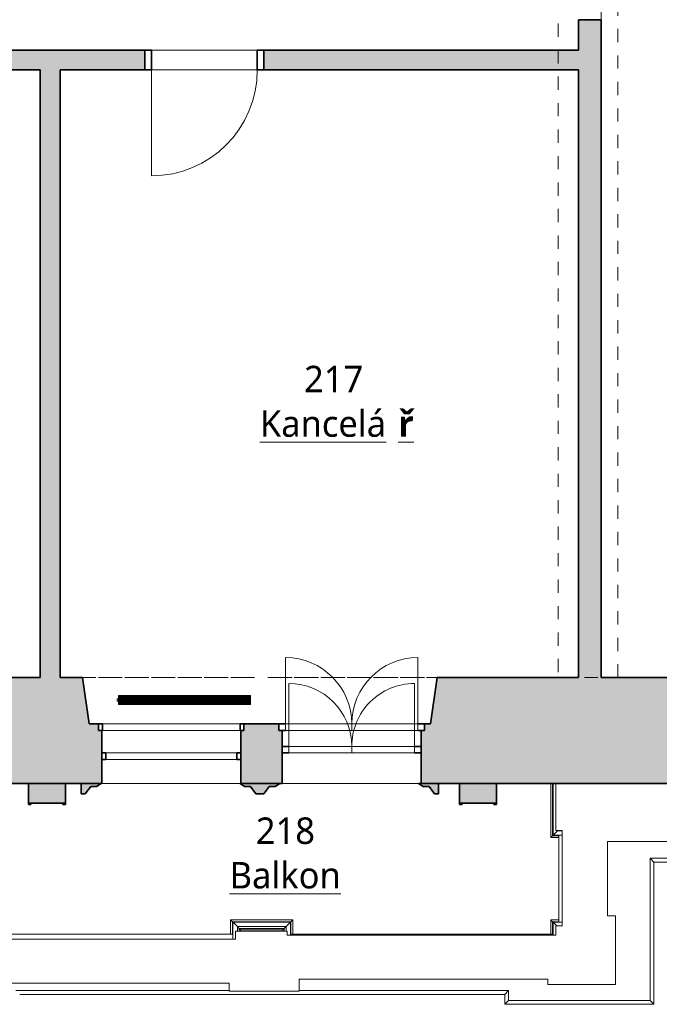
# Model space of a CAD drawing. Header units: metres. Extents: x -0.2 to 46.9, y -1.3 to 28.
# Tile 8 of 29: x 17.9 to 22.7, y -1.3 to 6.1. Entities that reach past the tile are written whole.
import ezdxf

# ---------------------------------------------------------------- set-up
doc = ezdxf.new("R2010")
doc.units = ezdxf.units.M
doc.linetypes.add('AV - Cerch_ 1 tecka 4mm', pattern=[0.006, 0.004, -0.001, 0, -0.001])
doc.layers.add('AV-MISTNOSTI', color=5, linetype='Continuous', lineweight=5, true_color=0x0000ff)
for name, color, linetype, lineweight in [('AV-SRAFY', 7, 'Continuous', 35), ('AV-STAVBA', 7, 'Continuous', 18), ('AV-VYBAVENI', 7, 'Continuous', 18)]:
    doc.layers.add(name, color=color, linetype=linetype, lineweight=lineweight)
doc.styles.add('Trebuchet MS_B', font='trebuc.ttf', dxfattribs={"height": 0.2})

# ---------------------------------------------------------------- blocks, each defined once
blk = doc.blocks.new('DO_1-L_Ocel_ - 800x1970_150-925843-2NP')
at = {"layer": 'AV-STAVBA', "color": 254, "true_color": 0xcccccc}
for p, q in [((0.4, 0.875), (0.4, 0.075)), ((-0.4, 0.075), (0.4, 0.075)), ((-0.4, -0.075), (0.4, -0.075))]:
    blk.add_line(p, q, dxfattribs=at)
at = {"layer": 'AV-STAVBA', "color": 254, "linetype": 'AV - Cerch_ 1 tecka 4mm', "true_color": 0xcccccc}
for p, q in [((-0.45, 0.075), (0.45, 0.075)), ((-0.4, 0.075), (0.4, 0.075)), ((-0.45, -0.075), (0.45, -0.075)), ((-0.4, -0.075), (0.4, -0.075))]:
    blk.add_line(p, q, dxfattribs=at)
at = {"layer": 'AV-STAVBA', "color": 254, "lineweight": 35, "true_color": 0xcccccc}
for p, q in [((-0.4, 0.075), (-0.45, 0.075)), ((-0.45, 0.075), (-0.45, -0.075)), ((-0.4, -0.075), (-0.4, 0.075)), ((0.45, 0.075), (0.4, 0.075)), ((0.4, 0.075), (0.4, -0.075)), ((0.45, -0.075), (0.45, 0.075)), ((-0.45, -0.075), (-0.4, -0.075)), ((0.4, -0.075), (0.45, -0.075))]:
    blk.add_line(p, q, dxfattribs=at)
at = {"layer": 'AV-STAVBA', "color": 254, "true_color": 0xcccccc}
blk.add_arc((0.4, 0.075), 0.8, 90, 180, dxfattribs=at)
blk = doc.blocks.new('DO_2_Dřev_Balkon_členěné_2-2_prosklené_s 2k nadsvětlíkem - DO_2_Dřev_Balkon_členěné_2-2_prosklené_s 2k nadsvětlíkem-1331928-2NP')
at = {"layer": 'AV-STAVBA', "color": 254, "linetype": 'AV - Cerch_ 1 tecka 4mm', "true_color": 0xcccccc}
for p, q in [((-0.55, 0.4), (0.55, 0.4)), ((0.525, 0.4), (-0.525, 0.4)), ((-0.5, 0.4), (0.5, 0.4)), ((-0.475, 0.17), (0.475, 0.17)), ((-0.475, 0.12), (0.475, 0.12)), ((0.5, 0), (-0.5, 0)), ((0.5, -0.05), (-0.5, -0.05)), ((0.55, -0.4), (-0.55, -0.4)), ((-0.55, -0.4), (0.55, -0.4)), ((-0.525, -0.4), (0.525, -0.4))]:
    blk.add_line(p, q, dxfattribs=at)
at = {"layer": 'AV-STAVBA', "color": 254, "lineweight": 35, "true_color": 0xcccccc}
for p, q in [((-0.525, 0.17), (-0.475, 0.17)), ((-0.525, 0.12), (-0.525, 0.17)), ((0.475, 0.17), (0.525, 0.17)), ((0.525, 0.17), (0.525, 0.12)), ((-0.475, 0.12), (-0.525, 0.12)), ((0.525, 0.12), (0.475, 0.12)), ((-0.5, 0), (-0.55, 0)), ((-0.55, 0), (-0.55, -0.05)), ((-0.55, -0.05), (-0.5, -0.05)), ((0.55, 0), (0.5, 0)), ((0.5, -0.05), (0.55, -0.05)), ((0.55, -0.05), (0.55, 0))]:
    blk.add_line(p, q, dxfattribs=at)
at = {"layer": 'AV-STAVBA', "color": 254, "true_color": 0xcccccc}
for p, q in [((-0.475, 0.17), (0, 0.17)), ((-0.475, 0.12), (-0.475, 0.17)), ((0, 0.17), (0, 0.12)), ((0, 0.17), (0.475, 0.17)), ((0, 0.12), (0, 0.17)), ((0, 0.17), (0, 0.12)), ((0.475, 0.17), (0.475, 0.12)), ((-0.525, 0.12), (-0.125, 0.12)), ((0, 0.12), (-0.475, 0.12)), ((-0.475, -0.355), (-0.475, 0.12)), ((0.475, 0.12), (0, 0.12)), ((0.475, -0.355), (0.475, 0.12)), ((-0.5, 0), (0, 0)), ((-0.5, -0.05), (-0.5, 0)), ((0, -0.05), (-0.5, -0.05)), ((-0.5, -0.55), (-0.5, -0.05)), ((0, 0), (0.5, 0)), ((0, -0.05), (0, 0)), ((0, 0), (0, -0.05)), ((0, 0), (0, -0.05)), ((0.5, -0.05), (0, -0.05)), ((0.55, -0.05), (0.15, -0.05)), ((0.5, 0), (0.5, -0.05)), ((0.5, -0.55), (0.5, -0.05))]:
    blk.add_line(p, q, dxfattribs=at)
for centre, radius, start, end in [((-0.475, 0.12), 0.475, 270, 0), ((0.475, 0.12), 0.475, 180, 270), ((-0.5, -0.05), 0.5, 270, 360), ((0.5, -0.05), 0.5, 180, 270)]:
    blk.add_arc(centre, radius, start, end, dxfattribs=at)
blk = doc.blocks.new('WI_2-2_dvojité_bez středního sloupku - 1000x-1332015-2NP')
at = {"layer": 'AV-STAVBA', "color": 254, "linetype": 'AV - Cerch_ 1 tecka 4mm', "lineweight": 13, "true_color": 0xcccccc}
for p, q in [((0.55, 0.4), (-0.55, 0.4)), ((0.525, 0.4), (-0.525, 0.4)), ((-0.525, 0.4), (0.525, 0.4)), ((0.55, -0.4), (-0.55, -0.4)), ((-0.55, -0.4), (0.55, -0.4)), ((0.525, -0.4), (-0.525, -0.4))]:
    blk.add_line(p, q, dxfattribs=at)
at = {"layer": 'AV-STAVBA', "color": 254, "lineweight": 35, "true_color": 0xcccccc}
for p, q in [((-0.495, 0.22), (-0.525, 0.22)), ((-0.525, 0.22), (-0.525, 0.17)), ((-0.525, 0.17), (-0.495, 0.17)), ((-0.495, 0.17), (-0.495, 0.22)), ((0.525, 0.22), (0.495, 0.22)), ((0.495, 0.22), (0.495, 0.17)), ((0.495, 0.17), (0.525, 0.17)), ((0.525, 0.17), (0.525, 0.22)), ((-0.55, -0.05), (-0.55, 0)), ((-0.55, 0), (-0.52, 0)), ((-0.52, -0.05), (-0.55, -0.05)), ((-0.52, 0), (-0.52, -0.05)), ((0.52, -0.05), (0.52, 0)), ((0.52, 0), (0.55, 0)), ((0.55, -0.05), (0.52, -0.05)), ((0.55, 0), (0.55, -0.05))]:
    blk.add_line(p, q, dxfattribs=at)
at = {"layer": 'AV-STAVBA', "color": 254, "true_color": 0xcccccc}
for p, q in [((-0.525, 0.17), (-0.525, 0.22)), ((-0.525, 0.22), (0.525, 0.22)), ((-0.525, 0.17), (0.525, 0.17)), ((-0.495, 0.22), (0.011, 0.22)), ((-0.495, 0.17), (-0.495, 0.22)), ((0.011, 0.17), (-0.495, 0.17)), ((0.011, 0.22), (0.495, 0.22)), ((0.495, 0.17), (0.011, 0.17)), ((0.495, 0.17), (0.495, 0.22)), ((0.525, 0.17), (0.525, 0.22)), ((-0.55, 0), (-0.55, -0.05)), ((-0.55, 0), (0.55, 0)), ((-0.55, -0.05), (0.55, -0.05)), ((-0.52, 0), (-0.52, -0.05)), ((-0.52, -0.05), (0.011, -0.05)), ((0.011, -0.05), (0.52, -0.05)), ((0.52, 0), (0.52, -0.05)), ((0.55, 0), (0.55, -0.05))]:
    blk.add_line(p, q, dxfattribs=at)
blk = doc.blocks.new('GM_Nika_zkosené ostění - v3750-1332770-2NP')
at = {"layer": 'AV-STAVBA', "color": 254, "linetype": 'AV - Cerch_ 1 tecka 4mm', "lineweight": 13, "true_color": 0xcccccc}
blk.add_line((-1.215, 0.4), (1.465, 0.4), dxfattribs=at)
blk = doc.blocks.new('SFR_Trám_obdelník - 450_490-1397426-2NP')
at = {"layer": 'AV-STAVBA', "color": 254, "linetype": 'AV - Cerch_ 1 tecka 4mm', "lineweight": 13, "true_color": 0xcccccc}
for p, q in [((3.27, 0.225), (-3.27, 0.225)), ((-3.27, 0.225), (-3.27, -0.225)), ((3.27, -0.225), (3.27, 0.225)), ((-3.27, -0.225), (3.27, -0.225))]:
    blk.add_line(p, q, dxfattribs=at)
blk = doc.blocks.new('Římsa nad 1NP - Římsa nad 1NP-1582674-2NP')
at = {"layer": 'AV-STAVBA', "color": 254, "true_color": 0xcccccc}
for p, q in [((21.9038, -0.0515), (21.9038, 0.3582)), ((21.9182, -0.037), (21.9182, 0.3582)), ((21.9212, 0.3582), (21.9212, -0.034)), ((21.9551, -0.0002), (21.9551, 0.0016)), ((21.9551, -0.0002), (21.9569, 0.0016)), ((21.9038, -0.0515), (21.9182, -0.037)), ((21.9648, -0.0515), (21.9038, -0.0515)), ((21.9182, -0.037), (21.9215, -0.0337)), ((21.9648, -0.037), (21.9182, -0.037)), ((21.9212, -0.034), (21.9914, -0.034)), ((21.9297, -0.0255), (21.9551, -0.0002)), ((21.9914, -0.0002), (21.9551, -0.0002)), ((22.684, -0.2359), (22.6548, -0.2068)), ((22.6548, -0.2068), (33.5741, -0.2068)), ((22.6548, -0.2068), (22.6548, -1.2817)), ((22.684, -0.2359), (22.684, -1.3109)), ((33.5449, -0.2359), (22.684, -0.2359)), ((19.4838, -0.6728), (19.9538, -0.6728)), ((19.4838, -0.6728), (19.4982, -0.6873)), ((19.4838, -0.7818), (19.4838, -0.6728)), ((19.4982, -0.6873), (19.9393, -0.6873)), ((19.4982, -0.6873), (19.5015, -0.6906)), ((19.4982, -0.7818), (19.4982, -0.6873)), ((19.9364, -0.6903), (19.5012, -0.6903)), ((19.5012, -0.6903), (19.5012, -0.8184)), ((19.5097, -0.6988), (19.5351, -0.7242)), ((19.5351, -0.7584), (19.5351, -0.7242)), ((19.5492, -0.7383), (19.5351, -0.7242)), ((19.5351, -0.7242), (19.9025, -0.7242)), ((19.5492, -0.7383), (19.5492, -0.7584)), ((19.5588, -0.7479), (19.5492, -0.7383)), ((19.8884, -0.7383), (19.5492, -0.7383)), ((19.8884, -0.7383), (19.8788, -0.7479)), ((19.9025, -0.7242), (19.8884, -0.7383)), ((19.8884, -0.7584), (19.8884, -0.7383)), ((19.9025, -0.7242), (19.9279, -0.6988)), ((19.9025, -0.7242), (19.9025, -0.7584)), ((19.9361, -0.6906), (19.9393, -0.6873)), ((19.9364, -0.7884), (19.9364, -0.6903)), ((19.9393, -0.6873), (19.9538, -0.6728)), ((19.9393, -0.6873), (19.9393, -0.7818)), ((19.9538, -0.6728), (19.9538, -0.7818)), ((21.9038, -0.7818), (21.9038, -0.6728)), ((21.9038, -0.6728), (21.9182, -0.6873)), ((21.9038, -0.6728), (21.9648, -0.6728)), ((21.9182, -0.7818), (21.9182, -0.6873)), ((21.9182, -0.6873), (21.9215, -0.6906)), ((21.9182, -0.6873), (21.9648, -0.6873)), ((21.9914, -0.6903), (21.9212, -0.6903)), ((21.9212, -0.6903), (21.9212, -0.7884)), ((21.9297, -0.6988), (21.9493, -0.7184)), ((19.5588, -0.7584), (19.5588, -0.7479)), ((19.5588, -0.7479), (19.8788, -0.7479)), ((19.5588, -0.7479), (19.8788, -0.7479)), ((19.5588, -0.7584), (19.5588, -0.7479)), ((19.8788, -0.7479), (19.8788, -0.7584)), ((19.8788, -0.7584), (19.8788, -0.7479)), ((19.4722, -1.2068), (17.8598, -1.2068)), ((21.5557, -1.2359), (17.889, -1.2359)), ((21.5848, -1.2068), (20.0022, -1.2068)), ((21.5557, -1.2359), (21.5848, -1.2068)), ((21.5557, -1.3109), (21.5557, -1.2359)), ((21.5848, -1.2817), (21.5848, -1.2068)), ((21.5848, -1.2817), (21.5557, -1.3109)), ((22.684, -1.3109), (21.5557, -1.3109)), ((22.6548, -1.2817), (21.5848, -1.2817)), ((22.6548, -1.2817), (22.684, -1.3109))]:
    blk.add_line(p, q, dxfattribs=at)
for points, knots in [([(21.9213, -0.034), (21.9211, -0.0341), (21.9212, -0.034), (21.922, -0.0332), (21.9233, -0.0319), (21.9257, -0.0295), (21.9283, -0.027), (21.9297, -0.0255)], [0.3333333, 0.3333333, 0.3333333, 0.3333333, 0.5, 0.5833333, 0.6666667, 0.8333333, 1, 1, 1, 1]), ([(19.5013, -0.6903), (19.5011, -0.6902), (19.5012, -0.6903), (19.5021, -0.6911), (19.5033, -0.6924), (19.5057, -0.6948), (19.5083, -0.6974), (19.5097, -0.6988)], [0.3333333, 0.3333333, 0.3333333, 0.3333333, 0.5, 0.5833333, 0.6666667, 0.8333333, 1, 1, 1, 1]), ([(19.9279, -0.6988), (19.9293, -0.6973), (19.9319, -0.6948), (19.9342, -0.6924), (19.9355, -0.6911), (19.9363, -0.6903), (19.9365, -0.6902), (19.9363, -0.6903)], [-1, -1, -1, -1, -0.8333333, -0.6666667, -0.5833333, -0.5, -0.3333333, -0.3333333, -0.3333333, -0.3333333]), ([(21.9213, -0.6903), (21.9211, -0.6902), (21.9212, -0.6903), (21.9221, -0.6911), (21.9233, -0.6924), (21.9257, -0.6948), (21.9283, -0.6974), (21.9297, -0.6988)], [0.3333333, 0.3333333, 0.3333333, 0.3333333, 0.5, 0.5833333, 0.6666667, 0.8333333, 1, 1, 1, 1])]:
    blk.add_open_spline(points, degree=3, knots=knots, dxfattribs=at)
blk = doc.blocks.new('Šambrána krajní_2NP2 - Šambrána krajní_2NP-1634565-2NP')
at = {"layer": 'AV-STAVBA', "true_color": 0xcccccc}
for points in [[(17.9545, 0.2082), (18.2345, 0.2082), (18.2345, 0.3582), (17.9545, 0.3582)], [(21.4945, 0.2082), (21.4945, 0.3582), (21.2145, 0.3582), (21.2145, 0.2082)]]:
    blk.add_hatch(color=254, dxfattribs=at).paths.add_polyline_path(points)
h = blk.add_hatch(color=254, dxfattribs=at)
h.paths.add_polyline_path([(18.3548, 0.2782), (18.3848, 0.2782), (18.4259, 0.3348), (18.4709, 0.3348), (18.5048, 0.3582), (18.3548, 0.3582)])
h.paths.add_polyline_path([(19.6748, 0.2782), (19.7348, 0.2782), (19.7759, 0.3348), (19.8209, 0.3348), (19.8548, 0.3582), (19.5548, 0.3582), (19.5886, 0.3348), (19.6336, 0.3348)])
h.paths.add_polyline_path([(21.0248, 0.2782), (21.0548, 0.2782), (21.0548, 0.3582), (20.9048, 0.3582), (20.9386, 0.3348), (20.9836, 0.3348)])
h = blk.add_hatch(color=254, dxfattribs=at)
h.paths.add_polyline_path([(18.2345, 0.1982), (18.2345, 0.2082), (18.2145, 0.2082), (18.2145, 0.1982)])
h.paths.add_polyline_path([(17.9545, 0.1982), (17.9745, 0.1982), (17.9745, 0.2082), (17.9545, 0.2082)])
h = blk.add_hatch(color=254, dxfattribs=at)
h.paths.add_polyline_path([(21.2345, 0.1982), (21.2345, 0.2082), (21.2145, 0.2082), (21.2145, 0.1982)])
h.paths.add_polyline_path([(21.4745, 0.1982), (21.4945, 0.1982), (21.4945, 0.2082), (21.4745, 0.2082)])
at = {"layer": 'AV-STAVBA', "color": 254, "lineweight": 35, "true_color": 0xcccccc}
for p, q in [((18.2345, 0.3582), (17.9545, 0.3582)), ((17.9545, 0.3582), (17.9545, 0.2082)), ((18.2345, 0.2082), (18.2345, 0.3582)), ((18.5048, 0.3582), (18.3548, 0.3582)), ((18.3548, 0.3582), (18.3548, 0.2782)), ((18.3848, 0.2782), (18.4259, 0.3348)), ((18.4259, 0.3348), (18.4709, 0.3348)), ((18.4709, 0.3348), (18.5048, 0.3582)), ((19.8548, 0.3582), (19.5548, 0.3582)), ((19.5548, 0.3582), (19.5886, 0.3348)), ((19.5886, 0.3348), (19.6336, 0.3348)), ((19.6336, 0.3348), (19.6748, 0.2782)), ((19.7348, 0.2782), (19.7759, 0.3348)), ((19.7759, 0.3348), (19.8209, 0.3348)), ((19.8209, 0.3348), (19.8548, 0.3582)), ((21.0548, 0.3582), (20.9048, 0.3582)), ((20.9048, 0.3582), (20.9386, 0.3348)), ((20.9386, 0.3348), (20.9836, 0.3348)), ((20.9836, 0.3348), (21.0248, 0.2782)), ((21.0548, 0.2782), (21.0548, 0.3582)), ((21.4945, 0.3582), (21.2145, 0.3582)), ((21.2145, 0.3582), (21.2145, 0.2082)), ((21.4945, 0.2082), (21.4945, 0.3582)), ((18.3548, 0.2782), (18.3848, 0.2782)), ((19.6748, 0.2782), (19.7348, 0.2782)), ((21.0248, 0.2782), (21.0548, 0.2782)), ((17.9745, 0.2082), (17.9545, 0.2082)), ((17.9545, 0.2082), (17.9545, 0.1982)), ((17.9545, 0.2082), (18.2345, 0.2082)), ((17.9545, 0.1982), (17.9745, 0.1982)), ((17.9745, 0.1982), (17.9745, 0.2082)), ((18.2345, 0.2082), (18.2145, 0.2082)), ((18.2145, 0.2082), (18.2145, 0.1982)), ((18.2145, 0.1982), (18.2345, 0.1982)), ((18.2345, 0.1982), (18.2345, 0.2082)), ((21.2345, 0.2082), (21.2145, 0.2082)), ((21.2145, 0.2082), (21.2145, 0.1982)), ((21.2145, 0.2082), (21.4945, 0.2082)), ((21.2145, 0.1982), (21.2345, 0.1982)), ((21.2345, 0.1982), (21.2345, 0.2082)), ((21.4945, 0.2082), (21.4745, 0.2082)), ((21.4745, 0.2082), (21.4745, 0.1982)), ((21.4745, 0.1982), (21.4945, 0.1982)), ((21.4945, 0.1982), (21.4945, 0.2082))]:
    blk.add_line(p, q, dxfattribs=at)
blk = doc.blocks.new('D0089 - 1514 - OÚPSŘ_Benešova_rvt-1-2NP')
at = {"layer": 'AV-SRAFY', "lineweight": 18, "true_color": 0xcccccc}
h = blk.add_hatch(color=254, dxfattribs=at)
h.paths.add_polyline_path([(22.1148, 1.1582), (22.2848, 1.1582), (22.2848, 6.1282), (22.1148, 6.1282), (22.1148, 2.338)])
h.paths.add_polyline_path([(22.2848, 7.4482), (22.2848, 7.6982), (22.1148, 7.6982), (22.1148, 7.4482)])
h = blk.add_hatch(color=254, dxfattribs=at)
h.paths.add_polyline_path([(14.6748, 5.7482), (15.3598, 5.7482), (15.3598, 5.8982), (12.7198, 5.8982), (12.7198, 5.7482), (14.5248, 5.7482)])
h.paths.add_polyline_path([(22.1148, 5.7482), (22.1148, 5.8982), (19.735, 5.8982), (19.735, 5.7482)])
h.paths.add_polyline_path([(10.9348, 5.7482), (11.8198, 5.7482), (11.8198, 5.8982), (9.8098, 5.8982), (9.8098, 5.7482)])
h.paths.add_polyline_path([(18.1948, 5.7482), (18.835, 5.7482), (18.835, 5.8982), (16.2598, 5.8982), (16.2598, 5.7482), (18.0448, 5.7482)])
h.paths.add_polyline_path([(8.9098, 5.7482), (8.9098, 5.8982), (7.6148, 5.8982), (7.6148, 5.7482), (8.2748, 5.7482)])
h.paths.add_polyline_path([(6.7148, 5.7482), (6.7148, 5.8982), (5.4448, 5.8982), (5.4448, 5.7482)])
blk.add_hatch(color=254, dxfattribs=at).paths.add_polyline_path([(18.0448, 1.1582), (18.1948, 1.1582), (18.1948, 5.7482), (18.0448, 5.7482), (18.0448, 2.338)])
h = blk.add_hatch(color=254, dxfattribs=at)
h.paths.add_polyline_path([(5.4448, 0.3582), (6.2299, 0.3582), (6.2299, 0.7782), (6.1299, 0.7782), (6.1299, 0.8282), (6.0799, 1.1582), (5.4448, 1.1582), (5.4448, 0.5328)])
h.paths.add_polyline_path([(24.4098, 0.3582), (26.1098, 0.3582), (26.1098, 0.7782), (26.0098, 0.7782), (26.0098, 0.8282), (25.9598, 1.1582), (24.5598, 1.1582), (24.5098, 0.8282), (24.5098, 0.7782), (24.4098, 0.7782), (24.4098, 0.5328)])
h.paths.add_polyline_path([(18.4848, 0.3582), (18.5098, 0.3582), (18.5098, 0.7582), (18.4848, 0.7582), (18.4848, 0.8082), (18.4148, 0.8082), (18.3648, 1.1582), (16.3998, 1.1582), (16.3498, 0.8282), (16.3498, 0.7782), (16.2498, 0.7782), (16.2498, 0.3582), (17.9964, 0.3582)])
h.paths.add_polyline_path([(20.9491, 0.3582), (23.1598, 0.3582), (23.1598, 0.7782), (23.0598, 0.7782), (23.0598, 0.8282), (23.0098, 1.1582), (21.0448, 1.1582), (20.9948, 0.8082), (20.9491, 0.8082), (20.9491, 0.7582), (20.9241, 0.7582), (20.9241, 0.3582)])
h.paths.add_polyline_path([(7.4799, 0.3582), (9.1599, 0.3582), (9.1599, 0.7782), (9.0599, 0.7782), (9.0599, 0.8282), (9.0099, 1.1582), (7.6299, 1.1582), (7.5799, 0.8282), (7.5799, 0.7782), (7.4799, 0.7782), (7.4799, 0.5328)])
h.paths.add_polyline_path([(33.9791, 0.3582), (33.9791, 1.1582), (33.2298, 1.1582), (33.1798, 0.8282), (33.1798, 0.7782), (33.0798, 0.7782), (33.0798, 0.3582), (33.8526, 0.3582)])
h.paths.add_polyline_path([(31.8298, 0.3582), (31.8298, 0.7782), (31.7298, 0.7782), (31.7298, 0.8282), (31.6798, 1.1582), (30.4298, 1.1582), (30.3798, 0.8282), (30.3798, 0.7782), (30.2798, 0.7782), (30.2798, 0.3582), (31.5874, 0.3582)])
h.paths.add_polyline_path([(10.4099, 0.3582), (12.0998, 0.3582), (12.0998, 0.7782), (11.9998, 0.7782), (11.9998, 0.8282), (11.9498, 1.1582), (10.5599, 1.1582), (10.5099, 0.8282), (10.5099, 0.7782), (10.4099, 0.7782), (10.4099, 0.5328)])
h.paths.add_polyline_path([(19.8741, 0.3582), (19.8741, 0.7582), (19.8491, 0.7582), (19.8491, 0.8082), (19.5848, 0.8082), (19.5848, 0.7582), (19.5598, 0.7582), (19.5598, 0.3582)])
h.paths.add_polyline_path([(27.3598, 0.3582), (29.0298, 0.3582), (29.0298, 0.7782), (28.9298, 0.7782), (28.9298, 0.8282), (28.8798, 1.1582), (27.5098, 1.1582), (27.4598, 0.8282), (27.4598, 0.7782), (27.3598, 0.7782), (27.3598, 0.5328)])
h.paths.add_polyline_path([(13.3498, 0.3582), (14.9998, 0.3582), (14.9998, 0.7782), (14.8998, 0.7782), (14.8998, 0.8282), (14.8498, 1.1582), (13.4998, 1.1582), (13.4498, 0.8282), (13.4498, 0.7782), (13.3498, 0.7782), (13.3498, 0.5328)])
at = {"layer": 'AV-STAVBA', "color": 254, "true_color": 0xcccccc}
for p, q in [((22.2848, 7.4482), (22.2848, 6.1282)), ((18.885, 5.8982), (19.685, 5.8982)), ((19.685, 5.7482), (18.885, 5.7482)), ((19.5548, 0.7582), (18.5148, 0.7582)), ((19.5548, 0.3582), (18.5098, 0.3582)), ((20.9048, 0.3582), (19.8741, 0.3582)), ((21.9414, 0.3582), (21.9414, 0.0016)), ((21.9414, 0.0016), (21.9914, 0.0016)), ((21.9914, 0.0016), (21.9914, -0.7184)), ((21.9648, -0.0337), (21.9648, -0.6907)), ((22.3322, -0.642), (22.3322, -0.082)), ((22.3322, -0.082), (34.6991, -0.082)), ((22.3922, -0.642), (22.3322, -0.642)), ((22.3922, -1.162), (22.3922, -0.642)), ((21.9914, -0.7184), (21.9414, -0.7184)), ((21.9414, -0.7184), (21.9414, -0.7884)), ((19.5015, -0.7818), (17.5361, -0.7818)), ((19.9114, -0.7584), (19.5214, -0.7584)), ((19.5214, -0.7584), (19.5214, -0.8184)), ((19.9114, -0.7884), (19.9114, -0.7584)), ((21.9414, -0.7884), (19.9114, -0.7884)), ((21.9215, -0.7818), (19.9361, -0.7818)), ((19.5214, -0.8184), (17.5114, -0.8184)), ((17.5722, -1.152), (19.4722, -1.152)), ((19.4722, -1.152), (19.4722, -1.212)), ((20.0022, -1.212), (20.0022, -1.122)), ((20.0022, -1.122), (21.8822, -1.122)), ((21.8822, -1.122), (21.8822, -1.162)), ((21.8822, -1.162), (22.3922, -1.162)), ((19.4722, -1.212), (20.0022, -1.212))]:
    blk.add_line(p, q, dxfattribs=at)
at = {"layer": 'AV-STAVBA', "color": 254, "lineweight": 35, "true_color": 0xcccccc}
for p, q in [((22.1148, 6.1282), (22.1148, 5.8982)), ((22.2848, 6.1282), (22.1148, 6.1282)), ((22.2848, 1.1582), (22.2848, 6.1282)), ((18.835, 5.8982), (16.2598, 5.8982)), ((18.835, 5.7482), (18.835, 5.8982)), ((22.1148, 5.8982), (19.735, 5.8982)), ((19.735, 5.8982), (19.735, 5.7482)), ((16.2598, 5.7482), (18.0448, 5.7482)), ((18.0448, 5.7482), (18.0448, 1.1582)), ((18.1948, 5.7482), (18.835, 5.7482)), ((18.1948, 1.1582), (18.1948, 5.7482)), ((19.735, 5.7482), (22.1148, 5.7482)), ((22.1148, 5.7482), (22.1148, 1.1582)), ((18.0448, 1.1582), (16.3998, 1.1582)), ((18.3648, 1.1582), (18.1948, 1.1582)), ((18.4148, 0.8082), (18.3648, 1.1582)), ((21.0448, 1.1582), (20.9948, 0.8082)), ((22.1148, 1.1582), (21.0448, 1.1582)), ((23.0098, 1.1582), (22.2848, 1.1582)), ((18.4848, 0.8082), (18.4148, 0.8082)), ((18.5098, 0.5882), (18.5098, 0.7582)), ((19.5598, 0.7582), (19.5598, 0.5882)), ((19.8491, 0.8082), (19.5848, 0.8082)), ((19.8741, 0.6382), (19.8741, 0.7582)), ((20.9241, 0.7582), (20.9241, 0.6382)), ((20.9948, 0.8082), (20.9491, 0.8082)), ((18.5098, 0.3582), (18.5098, 0.5382)), ((19.5598, 0.5382), (19.5598, 0.3582)), ((19.8741, 0.3582), (19.8741, 0.5882)), ((20.9241, 0.5882), (20.9241, 0.3582)), ((16.2498, 0.3582), (18.5098, 0.3582)), ((19.5598, 0.3582), (19.8741, 0.3582)), ((20.9241, 0.3582), (23.1598, 0.3582))]:
    blk.add_line(p, q, dxfattribs=at)
at = {"layer": 'AV-STAVBA', "color": 254, "lineweight": 18, "true_color": 0xcccccc}
for name, p, rotation in [('SFR_Trám_obdelník - 450_490-1397426-2NP', (22.1848, 4.4282), 89.99999999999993), ('DO_1-L_Ocel_ - 800x1970_150-925843-2NP', (19.285, 5.8232), 180), ('DO_2_Dřev_Balkon_členěné_2-2_prosklené_s 2k nadsvětlíkem - DO_2_Dřev_Balkon_členěné_2-2_prosklené_s 2k nadsvětlíkem-1331928-2NP', (20.3991, 0.7582), 180), ('WI_2-2_dvojité_bez středního sloupku - 1000x-1332015-2NP', (19.0348, 0.7582), 180)]:
    blk.add_blockref(name, p, dxfattribs=dict(at, rotation=rotation))
for name, p in [('GM_Nika_zkosené ostění - v3750-1332770-2NP', (19.5798, 0.7582)), ('Římsa nad 1NP - Římsa nad 1NP-1582674-2NP', (0, 0)), ('Šambrána krajní_2NP2 - Šambrána krajní_2NP-1634565-2NP', (0, 0))]:
    blk.add_blockref(name, p, dxfattribs=at)
blk = doc.blocks.new('PF_Deskový radiátor_připojení boční - 1000_500_66-861089-2NP')
at = {"layer": 'AV-VYBAVENI', "color": 5, "true_color": 0x0000ff}
for p, q in [((-0.5, 0.01), (-0.51, 0.01)), ((-0.51, 0.01), (-0.51, -0.01)), ((-0.51, 0.01), (-0.51, 0.0097)), ((-0.5, 0.01), (-0.51, 0.01)), ((-0.51, 0.01), (-0.51, 0.0097)), ((-0.51, 0.01), (-0.51, 0.0097)), ((0.5, 0.033), (-0.5, 0.033)), ((-0.5, 0.033), (-0.5, -0.033)), ((-0.493, -0.026), (-0.493, 0.026)), ((-0.493, 0.026), (0.493, 0.026)), ((-0.483, 0.026), (-0.486, 0.026)), ((-0.486, 0.026), (-0.486, -0.026)), ((-0.483, -0.026), (-0.483, 0.026)), ((-0.4745, 0.026), (-0.4775, 0.026)), ((-0.4775, 0.026), (-0.4775, -0.026)), ((-0.4745, -0.026), (-0.4745, 0.026)), ((-0.466, 0.026), (-0.469, 0.026)), ((-0.469, 0.026), (-0.469, -0.026)), ((-0.466, -0.026), (-0.466, 0.026)), ((-0.4575, 0.026), (-0.4605, 0.026)), ((-0.4605, 0.026), (-0.4605, -0.026)), ((-0.4575, -0.026), (-0.4575, 0.026)), ((-0.449, 0.026), (-0.452, 0.026)), ((-0.452, 0.026), (-0.452, -0.026)), ((-0.449, -0.026), (-0.449, 0.026)), ((-0.4405, 0.026), (-0.4435, 0.026)), ((-0.4435, 0.026), (-0.4435, -0.026)), ((-0.4405, -0.026), (-0.4405, 0.026)), ((-0.432, 0.026), (-0.435, 0.026)), ((-0.435, 0.026), (-0.435, -0.026)), ((-0.432, -0.026), (-0.432, 0.026)), ((-0.4235, 0.026), (-0.4265, 0.026)), ((-0.4265, 0.026), (-0.4265, -0.026)), ((-0.4235, -0.026), (-0.4235, 0.026)), ((-0.415, 0.026), (-0.418, 0.026)), ((-0.418, 0.026), (-0.418, -0.026)), ((-0.415, -0.026), (-0.415, 0.026)), ((-0.4065, 0.026), (-0.4095, 0.026)), ((-0.4095, 0.026), (-0.4095, -0.026)), ((-0.4065, -0.026), (-0.4065, 0.026)), ((-0.398, 0.026), (-0.401, 0.026)), ((-0.401, 0.026), (-0.401, -0.026)), ((-0.398, -0.026), (-0.398, 0.026)), ((-0.3895, 0.026), (-0.3925, 0.026)), ((-0.3925, 0.026), (-0.3925, -0.026)), ((-0.3895, -0.026), (-0.3895, 0.026)), ((-0.381, 0.026), (-0.384, 0.026)), ((-0.384, 0.026), (-0.384, -0.026)), ((-0.381, -0.026), (-0.381, 0.026)), ((-0.3725, 0.026), (-0.3755, 0.026)), ((-0.3755, 0.026), (-0.3755, -0.026)), ((-0.3725, -0.026), (-0.3725, 0.026)), ((-0.364, 0.026), (-0.367, 0.026)), ((-0.367, 0.026), (-0.367, -0.026)), ((-0.364, -0.026), (-0.364, 0.026)), ((-0.3555, 0.026), (-0.3585, 0.026)), ((-0.3585, 0.026), (-0.3585, -0.026)), ((-0.3555, -0.026), (-0.3555, 0.026)), ((-0.347, 0.026), (-0.35, 0.026)), ((-0.35, 0.026), (-0.35, -0.026)), ((-0.347, -0.026), (-0.347, 0.026)), ((-0.3385, 0.026), (-0.3415, 0.026)), ((-0.3415, 0.026), (-0.3415, -0.026)), ((-0.3385, -0.026), (-0.3385, 0.026)), ((-0.33, 0.026), (-0.333, 0.026)), ((-0.333, 0.026), (-0.333, -0.026)), ((-0.33, -0.026), (-0.33, 0.026)), ((-0.3215, 0.026), (-0.3245, 0.026)), ((-0.3245, 0.026), (-0.3245, -0.026)), ((-0.3215, -0.026), (-0.3215, 0.026)), ((-0.313, 0.026), (-0.316, 0.026)), ((-0.316, 0.026), (-0.316, -0.026)), ((-0.313, -0.026), (-0.313, 0.026)), ((-0.3045, 0.026), (-0.3075, 0.026)), ((-0.3075, 0.026), (-0.3075, -0.026)), ((-0.3045, -0.026), (-0.3045, 0.026)), ((-0.296, 0.026), (-0.299, 0.026)), ((-0.299, 0.026), (-0.299, -0.026)), ((-0.296, -0.026), (-0.296, 0.026)), ((-0.2875, 0.026), (-0.2905, 0.026)), ((-0.2905, 0.026), (-0.2905, -0.026)), ((-0.2875, -0.026), (-0.2875, 0.026)), ((-0.279, 0.026), (-0.282, 0.026)), ((-0.282, 0.026), (-0.282, -0.026)), ((-0.279, -0.026), (-0.279, 0.026)), ((-0.2705, 0.026), (-0.2735, 0.026)), ((-0.2735, 0.026), (-0.2735, -0.026)), ((-0.2705, -0.026), (-0.2705, 0.026)), ((-0.262, 0.026), (-0.265, 0.026)), ((-0.265, 0.026), (-0.265, -0.026)), ((-0.262, -0.026), (-0.262, 0.026)), ((-0.2535, 0.026), (-0.2565, 0.026)), ((-0.2565, 0.026), (-0.2565, -0.026)), ((-0.2535, -0.026), (-0.2535, 0.026)), ((-0.245, 0.026), (-0.248, 0.026)), ((-0.248, 0.026), (-0.248, -0.026)), ((-0.245, -0.026), (-0.245, 0.026)), ((-0.2365, 0.026), (-0.2395, 0.026)), ((-0.2395, 0.026), (-0.2395, -0.026)), ((-0.2365, -0.026), (-0.2365, 0.026)), ((-0.228, 0.026), (-0.231, 0.026)), ((-0.231, 0.026), (-0.231, -0.026)), ((-0.228, -0.026), (-0.228, 0.026)), ((-0.2195, 0.026), (-0.2225, 0.026)), ((-0.2225, 0.026), (-0.2225, -0.026)), ((-0.2195, -0.026), (-0.2195, 0.026)), ((-0.211, 0.026), (-0.214, 0.026)), ((-0.214, 0.026), (-0.214, -0.026)), ((-0.211, -0.026), (-0.211, 0.026)), ((-0.2025, 0.026), (-0.2055, 0.026)), ((-0.2055, 0.026), (-0.2055, -0.026)), ((-0.2025, -0.026), (-0.2025, 0.026)), ((-0.194, 0.026), (-0.197, 0.026)), ((-0.197, 0.026), (-0.197, -0.026)), ((-0.194, -0.026), (-0.194, 0.026)), ((-0.1855, 0.026), (-0.1885, 0.026)), ((-0.1885, 0.026), (-0.1885, -0.026)), ((-0.1855, -0.026), (-0.1855, 0.026)), ((-0.177, 0.026), (-0.18, 0.026)), ((-0.18, 0.026), (-0.18, -0.026)), ((-0.177, -0.026), (-0.177, 0.026)), ((-0.1685, 0.026), (-0.1715, 0.026)), ((-0.1715, 0.026), (-0.1715, -0.026)), ((-0.1685, -0.026), (-0.1685, 0.026)), ((-0.16, 0.026), (-0.163, 0.026)), ((-0.163, 0.026), (-0.163, -0.026)), ((-0.16, -0.026), (-0.16, 0.026)), ((-0.1515, 0.026), (-0.1545, 0.026)), ((-0.1545, 0.026), (-0.1545, -0.026)), ((-0.1515, -0.026), (-0.1515, 0.026)), ((-0.143, 0.026), (-0.146, 0.026)), ((-0.146, 0.026), (-0.146, -0.026)), ((-0.143, -0.026), (-0.143, 0.026)), ((-0.1345, 0.026), (-0.1375, 0.026)), ((-0.1375, 0.026), (-0.1375, -0.026)), ((-0.1345, -0.026), (-0.1345, 0.026)), ((-0.126, 0.026), (-0.129, 0.026)), ((-0.129, 0.026), (-0.129, -0.026)), ((-0.126, -0.026), (-0.126, 0.026)), ((-0.1175, 0.026), (-0.1205, 0.026)), ((-0.1205, 0.026), (-0.1205, -0.026)), ((-0.1175, -0.026), (-0.1175, 0.026)), ((-0.109, 0.026), (-0.112, 0.026)), ((-0.112, 0.026), (-0.112, -0.026)), ((-0.109, -0.026), (-0.109, 0.026)), ((-0.1005, 0.026), (-0.1035, 0.026)), ((-0.1035, 0.026), (-0.1035, -0.026)), ((-0.1005, -0.026), (-0.1005, 0.026)), ((-0.092, 0.026), (-0.095, 0.026)), ((-0.095, 0.026), (-0.095, -0.026)), ((-0.092, -0.026), (-0.092, 0.026)), ((-0.0835, 0.026), (-0.0865, 0.026)), ((-0.0865, 0.026), (-0.0865, -0.026)), ((-0.0835, -0.026), (-0.0835, 0.026)), ((-0.075, 0.026), (-0.078, 0.026)), ((-0.078, 0.026), (-0.078, -0.026)), ((-0.075, -0.026), (-0.075, 0.026)), ((-0.0665, 0.026), (-0.0695, 0.026)), ((-0.0695, 0.026), (-0.0695, -0.026)), ((-0.0665, -0.026), (-0.0665, 0.026)), ((-0.058, 0.026), (-0.061, 0.026)), ((-0.061, 0.026), (-0.061, -0.026)), ((-0.058, -0.026), (-0.058, 0.026)), ((-0.0495, 0.026), (-0.0525, 0.026)), ((-0.0525, 0.026), (-0.0525, -0.026)), ((-0.0495, -0.026), (-0.0495, 0.026)), ((-0.041, 0.026), (-0.044, 0.026)), ((-0.044, 0.026), (-0.044, -0.026)), ((-0.041, -0.026), (-0.041, 0.026)), ((-0.0325, 0.026), (-0.0355, 0.026)), ((-0.0355, 0.026), (-0.0355, -0.026)), ((-0.0325, -0.026), (-0.0325, 0.026)), ((-0.024, 0.026), (-0.027, 0.026)), ((-0.027, 0.026), (-0.027, -0.026)), ((-0.024, -0.026), (-0.024, 0.026)), ((-0.0155, 0.026), (-0.0185, 0.026)), ((-0.0185, 0.026), (-0.0185, -0.026)), ((-0.0155, -0.026), (-0.0155, 0.026)), ((-0.007, 0.026), (-0.01, 0.026)), ((-0.01, 0.026), (-0.01, -0.026)), ((-0.007, -0.026), (-0.007, 0.026)), ((0.0015, 0.026), (-0.0015, 0.026)), ((-0.0015, 0.026), (-0.0015, -0.026)), ((0.0015, -0.026), (0.0015, 0.026)), ((0.01, 0.026), (0.007, 0.026)), ((0.007, 0.026), (0.007, -0.026)), ((0.01, -0.026), (0.01, 0.026)), ((0.0185, 0.026), (0.0155, 0.026)), ((0.0155, 0.026), (0.0155, -0.026)), ((0.0185, -0.026), (0.0185, 0.026)), ((0.027, 0.026), (0.024, 0.026)), ((0.024, 0.026), (0.024, -0.026)), ((0.027, -0.026), (0.027, 0.026)), ((0.0355, 0.026), (0.0325, 0.026)), ((0.0325, 0.026), (0.0325, -0.026)), ((0.0355, -0.026), (0.0355, 0.026)), ((0.044, 0.026), (0.041, 0.026)), ((0.041, 0.026), (0.041, -0.026)), ((0.044, -0.026), (0.044, 0.026)), ((0.0525, 0.026), (0.0495, 0.026)), ((0.0495, 0.026), (0.0495, -0.026)), ((0.0525, -0.026), (0.0525, 0.026)), ((0.061, 0.026), (0.058, 0.026)), ((0.058, 0.026), (0.058, -0.026)), ((0.061, -0.026), (0.061, 0.026)), ((0.0695, 0.026), (0.0665, 0.026)), ((0.0665, 0.026), (0.0665, -0.026)), ((0.0695, -0.026), (0.0695, 0.026)), ((0.078, 0.026), (0.075, 0.026)), ((0.075, 0.026), (0.075, -0.026)), ((0.078, -0.026), (0.078, 0.026)), ((0.0865, 0.026), (0.0835, 0.026)), ((0.0835, 0.026), (0.0835, -0.026)), ((0.0865, -0.026), (0.0865, 0.026)), ((0.095, 0.026), (0.092, 0.026)), ((0.092, 0.026), (0.092, -0.026)), ((0.095, -0.026), (0.095, 0.026)), ((0.1035, 0.026), (0.1005, 0.026)), ((0.1005, 0.026), (0.1005, -0.026)), ((0.1035, -0.026), (0.1035, 0.026)), ((0.112, 0.026), (0.109, 0.026)), ((0.109, 0.026), (0.109, -0.026)), ((0.112, -0.026), (0.112, 0.026)), ((0.1205, 0.026), (0.1175, 0.026)), ((0.1175, 0.026), (0.1175, -0.026)), ((0.1205, -0.026), (0.1205, 0.026)), ((0.129, 0.026), (0.126, 0.026)), ((0.126, 0.026), (0.126, -0.026)), ((0.129, -0.026), (0.129, 0.026)), ((0.1375, 0.026), (0.1345, 0.026)), ((0.1345, 0.026), (0.1345, -0.026)), ((0.1375, -0.026), (0.1375, 0.026)), ((0.146, 0.026), (0.143, 0.026)), ((0.143, 0.026), (0.143, -0.026)), ((0.146, -0.026), (0.146, 0.026)), ((0.1545, 0.026), (0.1515, 0.026)), ((0.1515, 0.026), (0.1515, -0.026)), ((0.1545, -0.026), (0.1545, 0.026)), ((0.163, 0.026), (0.16, 0.026)), ((0.16, 0.026), (0.16, -0.026)), ((0.163, -0.026), (0.163, 0.026)), ((0.1715, 0.026), (0.1685, 0.026)), ((0.1685, 0.026), (0.1685, -0.026)), ((0.1715, -0.026), (0.1715, 0.026)), ((0.18, 0.026), (0.177, 0.026)), ((0.177, 0.026), (0.177, -0.026)), ((0.18, -0.026), (0.18, 0.026)), ((0.1885, 0.026), (0.1855, 0.026)), ((0.1855, 0.026), (0.1855, -0.026)), ((0.1885, -0.026), (0.1885, 0.026)), ((0.197, 0.026), (0.194, 0.026)), ((0.194, 0.026), (0.194, -0.026)), ((0.197, -0.026), (0.197, 0.026)), ((0.2055, 0.026), (0.2025, 0.026)), ((0.2025, 0.026), (0.2025, -0.026)), ((0.2055, -0.026), (0.2055, 0.026)), ((0.214, 0.026), (0.211, 0.026)), ((0.211, 0.026), (0.211, -0.026)), ((0.214, -0.026), (0.214, 0.026)), ((0.2225, 0.026), (0.2195, 0.026)), ((0.2195, 0.026), (0.2195, -0.026)), ((0.2225, -0.026), (0.2225, 0.026)), ((0.231, 0.026), (0.228, 0.026)), ((0.228, 0.026), (0.228, -0.026)), ((0.231, -0.026), (0.231, 0.026)), ((0.2395, 0.026), (0.2365, 0.026)), ((0.2365, 0.026), (0.2365, -0.026)), ((0.2395, -0.026), (0.2395, 0.026)), ((0.248, 0.026), (0.245, 0.026)), ((0.245, 0.026), (0.245, -0.026)), ((0.248, -0.026), (0.248, 0.026)), ((0.2565, 0.026), (0.2535, 0.026)), ((0.2535, 0.026), (0.2535, -0.026)), ((0.2565, -0.026), (0.2565, 0.026)), ((0.265, 0.026), (0.262, 0.026)), ((0.262, 0.026), (0.262, -0.026)), ((0.265, -0.026), (0.265, 0.026)), ((0.2735, 0.026), (0.2705, 0.026)), ((0.2705, 0.026), (0.2705, -0.026)), ((0.2735, -0.026), (0.2735, 0.026)), ((0.282, 0.026), (0.279, 0.026)), ((0.279, 0.026), (0.279, -0.026)), ((0.282, -0.026), (0.282, 0.026)), ((0.2905, 0.026), (0.2875, 0.026)), ((0.2875, 0.026), (0.2875, -0.026)), ((0.2905, -0.026), (0.2905, 0.026)), ((0.299, 0.026), (0.296, 0.026)), ((0.296, 0.026), (0.296, -0.026)), ((0.299, -0.026), (0.299, 0.026)), ((0.3075, 0.026), (0.3045, 0.026)), ((0.3045, 0.026), (0.3045, -0.026)), ((0.3075, -0.026), (0.3075, 0.026)), ((0.316, 0.026), (0.313, 0.026)), ((0.313, 0.026), (0.313, -0.026)), ((0.316, -0.026), (0.316, 0.026)), ((0.3245, 0.026), (0.3215, 0.026)), ((0.3215, 0.026), (0.3215, -0.026)), ((0.3245, -0.026), (0.3245, 0.026)), ((0.333, 0.026), (0.33, 0.026)), ((0.33, 0.026), (0.33, -0.026)), ((0.333, -0.026), (0.333, 0.026)), ((0.3415, 0.026), (0.3385, 0.026)), ((0.3385, 0.026), (0.3385, -0.026)), ((0.3415, -0.026), (0.3415, 0.026)), ((0.35, 0.026), (0.347, 0.026)), ((0.347, 0.026), (0.347, -0.026)), ((0.35, -0.026), (0.35, 0.026)), ((0.3585, 0.026), (0.3555, 0.026)), ((0.3555, 0.026), (0.3555, -0.026)), ((0.3585, -0.026), (0.3585, 0.026)), ((0.367, 0.026), (0.364, 0.026)), ((0.364, 0.026), (0.364, -0.026)), ((0.367, -0.026), (0.367, 0.026)), ((0.3755, 0.026), (0.3725, 0.026)), ((0.3725, 0.026), (0.3725, -0.026)), ((0.3755, -0.026), (0.3755, 0.026)), ((0.384, 0.026), (0.381, 0.026)), ((0.381, 0.026), (0.381, -0.026)), ((0.384, -0.026), (0.384, 0.026)), ((0.3925, 0.026), (0.3895, 0.026)), ((0.3895, 0.026), (0.3895, -0.026)), ((0.3925, -0.026), (0.3925, 0.026)), ((0.401, 0.026), (0.398, 0.026)), ((0.398, 0.026), (0.398, -0.026)), ((0.401, -0.026), (0.401, 0.026)), ((0.4095, 0.026), (0.4065, 0.026)), ((0.4065, 0.026), (0.4065, -0.026)), ((0.4095, -0.026), (0.4095, 0.026)), ((0.418, 0.026), (0.415, 0.026)), ((0.415, 0.026), (0.415, -0.026)), ((0.418, -0.026), (0.418, 0.026)), ((0.4265, 0.026), (0.4235, 0.026)), ((0.4235, 0.026), (0.4235, -0.026)), ((0.4265, -0.026), (0.4265, 0.026)), ((0.435, 0.026), (0.432, 0.026)), ((0.432, 0.026), (0.432, -0.026)), ((0.435, -0.026), (0.435, 0.026)), ((0.4435, 0.026), (0.4405, 0.026)), ((0.4405, 0.026), (0.4405, -0.026)), ((0.4435, -0.026), (0.4435, 0.026)), ((0.452, 0.026), (0.449, 0.026)), ((0.449, 0.026), (0.449, -0.026)), ((0.452, -0.026), (0.452, 0.026)), ((0.4605, 0.026), (0.4575, 0.026)), ((0.4575, 0.026), (0.4575, -0.026)), ((0.4605, -0.026), (0.4605, 0.026)), ((0.469, 0.026), (0.466, 0.026)), ((0.466, 0.026), (0.466, -0.026)), ((0.469, -0.026), (0.469, 0.026)), ((0.4775, 0.026), (0.4745, 0.026)), ((0.4745, 0.026), (0.4745, -0.026)), ((0.4775, -0.026), (0.4775, 0.026)), ((0.486, 0.026), (0.483, 0.026)), ((0.483, 0.026), (0.483, -0.026)), ((0.486, -0.026), (0.486, 0.026)), ((0.4945, 0.026), (0.4915, 0.026)), ((0.4915, 0.026), (0.4915, -0.026)), ((0.493, 0.026), (0.493, -0.026)), ((0.4945, -0.026), (0.4945, 0.026)), ((0.5, -0.033), (0.5, 0.033)), ((-0.51, -0.0097), (-0.51, -0.01)), ((-0.51, -0.0097), (-0.51, -0.01)), ((-0.51, -0.0097), (-0.51, -0.01)), ((-0.51, -0.01), (-0.5, -0.01)), ((-0.51, -0.01), (-0.5, -0.01)), ((-0.5, -0.033), (0.5, -0.033)), ((0.493, -0.026), (-0.493, -0.026)), ((-0.486, -0.026), (-0.483, -0.026)), ((-0.4775, -0.026), (-0.4745, -0.026)), ((-0.469, -0.026), (-0.466, -0.026)), ((-0.4605, -0.026), (-0.4575, -0.026)), ((-0.452, -0.026), (-0.449, -0.026)), ((-0.4435, -0.026), (-0.4405, -0.026)), ((-0.435, -0.026), (-0.432, -0.026)), ((-0.4265, -0.026), (-0.4235, -0.026)), ((-0.418, -0.026), (-0.415, -0.026)), ((-0.4095, -0.026), (-0.4065, -0.026)), ((-0.401, -0.026), (-0.398, -0.026)), ((-0.3925, -0.026), (-0.3895, -0.026)), ((-0.384, -0.026), (-0.381, -0.026)), ((-0.3755, -0.026), (-0.3725, -0.026)), ((-0.367, -0.026), (-0.364, -0.026)), ((-0.3585, -0.026), (-0.3555, -0.026)), ((-0.35, -0.026), (-0.347, -0.026)), ((-0.3415, -0.026), (-0.3385, -0.026)), ((-0.333, -0.026), (-0.33, -0.026)), ((-0.3245, -0.026), (-0.3215, -0.026)), ((-0.316, -0.026), (-0.313, -0.026)), ((-0.3075, -0.026), (-0.3045, -0.026)), ((-0.299, -0.026), (-0.296, -0.026)), ((-0.2905, -0.026), (-0.2875, -0.026)), ((-0.282, -0.026), (-0.279, -0.026)), ((-0.2735, -0.026), (-0.2705, -0.026)), ((-0.265, -0.026), (-0.262, -0.026)), ((-0.2565, -0.026), (-0.2535, -0.026)), ((-0.248, -0.026), (-0.245, -0.026)), ((-0.2395, -0.026), (-0.2365, -0.026)), ((-0.231, -0.026), (-0.228, -0.026)), ((-0.2225, -0.026), (-0.2195, -0.026)), ((-0.214, -0.026), (-0.211, -0.026)), ((-0.2055, -0.026), (-0.2025, -0.026)), ((-0.197, -0.026), (-0.194, -0.026)), ((-0.1885, -0.026), (-0.1855, -0.026)), ((-0.18, -0.026), (-0.177, -0.026)), ((-0.1715, -0.026), (-0.1685, -0.026)), ((-0.163, -0.026), (-0.16, -0.026)), ((-0.1545, -0.026), (-0.1515, -0.026)), ((-0.146, -0.026), (-0.143, -0.026)), ((-0.1375, -0.026), (-0.1345, -0.026)), ((-0.129, -0.026), (-0.126, -0.026)), ((-0.1205, -0.026), (-0.1175, -0.026)), ((-0.112, -0.026), (-0.109, -0.026)), ((-0.1035, -0.026), (-0.1005, -0.026)), ((-0.095, -0.026), (-0.092, -0.026)), ((-0.0865, -0.026), (-0.0835, -0.026)), ((-0.078, -0.026), (-0.075, -0.026)), ((-0.0695, -0.026), (-0.0665, -0.026)), ((-0.061, -0.026), (-0.058, -0.026)), ((-0.0525, -0.026), (-0.0495, -0.026)), ((-0.044, -0.026), (-0.041, -0.026)), ((-0.0355, -0.026), (-0.0325, -0.026)), ((-0.027, -0.026), (-0.024, -0.026)), ((-0.0185, -0.026), (-0.0155, -0.026)), ((-0.01, -0.026), (-0.007, -0.026)), ((-0.0015, -0.026), (0.0015, -0.026)), ((0.007, -0.026), (0.01, -0.026)), ((0.0155, -0.026), (0.0185, -0.026)), ((0.024, -0.026), (0.027, -0.026)), ((0.0325, -0.026), (0.0355, -0.026)), ((0.041, -0.026), (0.044, -0.026)), ((0.0495, -0.026), (0.0525, -0.026)), ((0.058, -0.026), (0.061, -0.026)), ((0.0665, -0.026), (0.0695, -0.026)), ((0.075, -0.026), (0.078, -0.026)), ((0.0835, -0.026), (0.0865, -0.026)), ((0.092, -0.026), (0.095, -0.026)), ((0.1005, -0.026), (0.1035, -0.026)), ((0.109, -0.026), (0.112, -0.026)), ((0.1175, -0.026), (0.1205, -0.026)), ((0.126, -0.026), (0.129, -0.026)), ((0.1345, -0.026), (0.1375, -0.026)), ((0.143, -0.026), (0.146, -0.026)), ((0.1515, -0.026), (0.1545, -0.026)), ((0.16, -0.026), (0.163, -0.026)), ((0.1685, -0.026), (0.1715, -0.026)), ((0.177, -0.026), (0.18, -0.026)), ((0.1855, -0.026), (0.1885, -0.026)), ((0.194, -0.026), (0.197, -0.026)), ((0.2025, -0.026), (0.2055, -0.026)), ((0.211, -0.026), (0.214, -0.026)), ((0.2195, -0.026), (0.2225, -0.026)), ((0.228, -0.026), (0.231, -0.026)), ((0.2365, -0.026), (0.2395, -0.026)), ((0.245, -0.026), (0.248, -0.026)), ((0.2535, -0.026), (0.2565, -0.026)), ((0.262, -0.026), (0.265, -0.026)), ((0.2705, -0.026), (0.2735, -0.026)), ((0.279, -0.026), (0.282, -0.026)), ((0.2875, -0.026), (0.2905, -0.026)), ((0.296, -0.026), (0.299, -0.026)), ((0.3045, -0.026), (0.3075, -0.026)), ((0.313, -0.026), (0.316, -0.026)), ((0.3215, -0.026), (0.3245, -0.026)), ((0.33, -0.026), (0.333, -0.026)), ((0.3385, -0.026), (0.3415, -0.026)), ((0.347, -0.026), (0.35, -0.026)), ((0.3555, -0.026), (0.3585, -0.026)), ((0.364, -0.026), (0.367, -0.026)), ((0.3725, -0.026), (0.3755, -0.026)), ((0.381, -0.026), (0.384, -0.026)), ((0.3895, -0.026), (0.3925, -0.026)), ((0.398, -0.026), (0.401, -0.026)), ((0.4065, -0.026), (0.4095, -0.026)), ((0.415, -0.026), (0.418, -0.026)), ((0.4235, -0.026), (0.4265, -0.026)), ((0.432, -0.026), (0.435, -0.026)), ((0.4405, -0.026), (0.4435, -0.026)), ((0.449, -0.026), (0.452, -0.026)), ((0.4575, -0.026), (0.4605, -0.026)), ((0.466, -0.026), (0.469, -0.026)), ((0.4745, -0.026), (0.4775, -0.026)), ((0.483, -0.026), (0.486, -0.026)), ((0.4915, -0.026), (0.4945, -0.026))]:
    blk.add_line(p, q, dxfattribs=at)

msp = doc.modelspace()

# ---------------------------------------------------------------- block references
at = {"lineweight": 5}
msp.add_blockref('D0089 - 1514 - OÚPSŘ_Benešova_rvt-1-2NP', (0, 0), dxfattribs=at)
at = {"layer": 'AV-VYBAVENI', "color": 5, "true_color": 0x0000ff}
msp.add_blockref('PF_Deskový radiátor_připojení boční - 1000_500_66-861089-2NP', (19.1351, 0.9882), dxfattribs=at)

# ---------------------------------------------------------------- texts
at = {"layer": 'AV-MISTNOSTI', "char_height": 0.2, "attachment_point": 1, "style": 'Trebuchet MS_B'}
for s, insert, width in [('217', (20.0391, 3.5132), 0.601266), ('\\LKancelá', (19.7051, 3.1769), 1.266666), ('\\L\\fTrebuchet MS|b1|i0|c238|p34|;\\Lř', (20.7502, 3.1769), 0.144304), ('218', (19.6743, 0.1008), 0.601266), ('\\LBalkon', (19.4763, -0.2355), 1.082278)]:
    msp.add_mtext(s, dxfattribs=dict(at, insert=insert, width=width))

doc.saveas('drawing.dxf')
